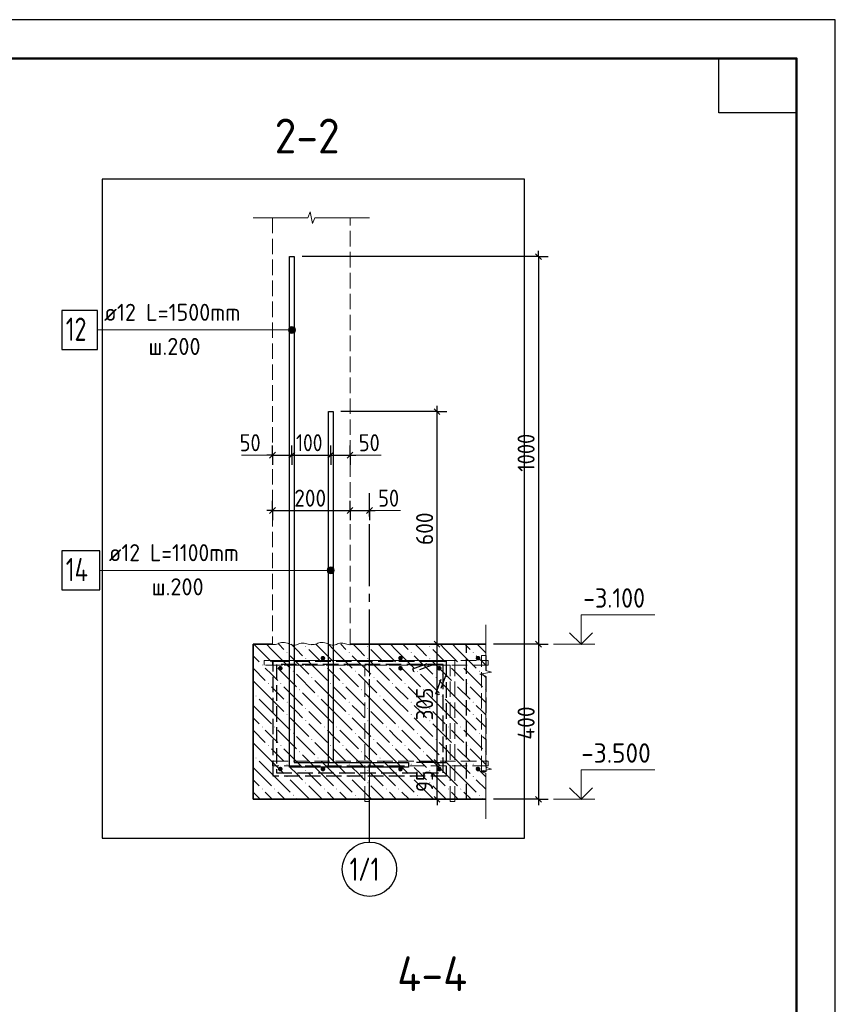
# Model space of a CAD drawing. Header units: millimetres. Extents: x 0 to 42000, y 0 to 29700.
# Tile 10 of 10: x 31483 to 42000, y 17001 to 29700. Entities that reach past the tile are written whole.
import ezdxf

# ---------------------------------------------------------------- set-up
doc = ezdxf.new("R2010")
doc.units = ezdxf.units.MM
doc.linetypes.add('______2', pattern=[270, 200, -70])
doc.linetypes.add('______5', pattern=[1100, 800, -100, 100, -100])
for name, color, linetype, lineweight in [('Standard', 7, 'Continuous', 25), ('Выпуски арматуры Г-обр.', 52, 'Continuous', 25), ('ЖБ Плита Фундамента верхний уровень', 7, 'Continuous', 35), ('ЖБ Стена верхний уровень', 7, 'Continuous', 35), ('Обрамление Г-обр.', 52, 'Continuous', 25), ('Обрамление П-обр. равн.', 52, 'Continuous', 25), ('Обрамление проемов стержнями', 52, 'Continuous', 25), ('Примечания', 7, 'Continuous', 13), ('Текст_ общее', 7, 'Continuous', 25), ('Фоновоя арматура Х1', 52, 'Continuous', 25), ('Хомут_1 фоновая арматура', 52, 'Continuous', 25)]:
    doc.layers.add(name, color=color, linetype=linetype, lineweight=lineweight)
doc.layers.add('Оси', color=7, linetype='______5', true_color=0x656565)
doc.styles.add('ISOCPEUR', font='txt')

msp = doc.modelspace()

# ---------------------------------------------------------------- hatches: boundary and pattern name
at = {"layer": 'Standard', "linetype": 'Continuous', "lineweight": 13, "transparency": 33554687}
for points in [[(34954, 25676), (34954, 25721), (34948, 25698)], [(34954, 25721), (34970, 25660), (34970, 25737)], [(34954, 25721), (34954, 25676), (34970, 25660)], [(34970, 25737), (34993, 25653), (34993, 25743)], [(34970, 25737), (34970, 25660), (34993, 25653)], [(34993, 25743), (34993, 25653), (35015, 25660)], [(34993, 25743), (35015, 25660), (35015, 25737)], [(35015, 25737), (35015, 25660), (35032, 25676)], [(35015, 25737), (35032, 25676), (35032, 25721)], [(35032, 25721), (35032, 25676), (35038, 25698)], [(35454, 22576), (35454, 22621), (35448, 22598)], [(35454, 22621), (35470, 22560), (35470, 22637)], [(35454, 22621), (35454, 22576), (35470, 22560)], [(35470, 22637), (35493, 22553), (35493, 22643)], [(35470, 22637), (35470, 22560), (35493, 22553)], [(35493, 22643), (35493, 22553), (35515, 22560)], [(35493, 22643), (35515, 22560), (35515, 22637)], [(35515, 22637), (35515, 22560), (35532, 22576)], [(35515, 22637), (35532, 22576), (35532, 22621)], [(35532, 22621), (35532, 22576), (35538, 22598)]]:
    msp.add_hatch(color=7, dxfattribs=at).paths.add_polyline_path(points)
at = {"layer": 'ЖБ Плита Фундамента верхний уровень', "linetype": 'Continuous', "lineweight": 18, "transparency": 33554687}
for points in [[(35164, 21617), (35170, 21624), (35177, 21617), (35170, 21611)], [(35964, 21617), (35970, 21624), (35977, 21617), (35970, 21611)], [(36764, 21617), (36770, 21624), (36777, 21617), (36770, 21611)], [(34924, 21537), (34930, 21544), (34937, 21537), (34930, 21531)], [(35164, 21457), (35170, 21464), (35177, 21457), (35170, 21451)], [(35724, 21537), (35730, 21544), (35737, 21537), (35730, 21531)], [(35964, 21457), (35970, 21464), (35977, 21457), (35970, 21451)], [(36524, 21537), (36530, 21544), (36537, 21537), (36530, 21531)], [(36764, 21457), (36770, 21464), (36777, 21457), (36770, 21451)], [(37324, 21537), (37330, 21544), (37337, 21537), (37330, 21531)], [(34604, 21377), (34610, 21384), (34617, 21377), (34610, 21371)], [(34764, 21377), (34770, 21384), (34777, 21377), (34770, 21371)], [(35404, 21377), (35410, 21384), (35417, 21377), (35410, 21371)], [(35564, 21377), (35570, 21384), (35577, 21377), (35570, 21371)], [(36204, 21377), (36210, 21384), (36217, 21377), (36210, 21371)], [(36364, 21377), (36370, 21384), (36377, 21377), (36370, 21371)], [(37004, 21377), (37010, 21384), (37017, 21377), (37010, 21371)], [(37164, 21377), (37170, 21384), (37177, 21377), (37170, 21371)], [(35004, 21297), (35010, 21304), (35017, 21297), (35010, 21291)], [(35244, 21217), (35250, 21224), (35257, 21217), (35250, 21211)], [(35804, 21297), (35810, 21304), (35817, 21297), (35810, 21291)], [(36044, 21217), (36050, 21224), (36057, 21217), (36050, 21211)], [(36604, 21297), (36610, 21304), (36617, 21297), (36610, 21291)], [(36844, 21217), (36850, 21224), (36857, 21217), (36850, 21211)], [(37404, 21297), (37410, 21304), (37417, 21297), (37410, 21291)], [(34684, 21137), (34690, 21144), (34697, 21137), (34690, 21131)], [(34844, 21137), (34850, 21144), (34857, 21137), (34850, 21131)], [(35484, 21137), (35490, 21144), (35497, 21137), (35490, 21131)], [(35644, 21137), (35650, 21144), (35657, 21137), (35650, 21131)], [(36284, 21137), (36290, 21144), (36297, 21137), (36290, 21131)], [(36444, 21137), (36450, 21144), (36457, 21137), (36450, 21131)], [(37084, 21137), (37090, 21144), (37097, 21137), (37090, 21131)], [(37244, 21137), (37250, 21144), (37257, 21137), (37250, 21131)], [(34524, 20977), (34530, 20984), (34537, 20977), (34530, 20971)], [(35084, 21057), (35090, 21064), (35097, 21057), (35090, 21051)], [(35324, 20977), (35330, 20984), (35337, 20977), (35330, 20971)], [(35884, 21057), (35890, 21064), (35897, 21057), (35890, 21051)], [(36124, 20977), (36130, 20984), (36137, 20977), (36130, 20971)], [(36684, 21057), (36690, 21064), (36697, 21057), (36690, 21051)], [(36924, 20977), (36930, 20984), (36937, 20977), (36930, 20971)], [(37484, 21057), (37490, 21064), (37493, 21061), (37493, 21054), (37490, 21051)], [(34924, 20897), (34930, 20904), (34937, 20897), (34930, 20891)], [(35724, 20897), (35730, 20904), (35737, 20897), (35730, 20891)], [(36524, 20897), (36530, 20904), (36537, 20897), (36530, 20891)], [(37324, 20897), (37330, 20904), (37337, 20897), (37330, 20891)], [(34924, 20737), (34930, 20744), (34937, 20737), (34930, 20731)], [(35164, 20817), (35170, 20824), (35177, 20817), (35170, 20811)], [(35724, 20737), (35730, 20744), (35737, 20737), (35730, 20731)], [(35964, 20817), (35970, 20824), (35977, 20817), (35970, 20811)], [(36524, 20737), (36530, 20744), (36537, 20737), (36530, 20731)], [(36764, 20817), (36770, 20824), (36777, 20817), (36770, 20811)], [(37324, 20737), (37330, 20744), (37337, 20737), (37330, 20731)], [(34604, 20577), (34610, 20584), (34617, 20577), (34610, 20571)], [(34764, 20577), (34770, 20584), (34777, 20577), (34770, 20571)], [(35164, 20657), (35170, 20664), (35177, 20657), (35170, 20651)], [(35404, 20577), (35410, 20584), (35417, 20577), (35410, 20571)], [(35564, 20577), (35570, 20584), (35577, 20577), (35570, 20571)], [(35964, 20657), (35970, 20664), (35977, 20657), (35970, 20651)], [(36204, 20577), (36210, 20584), (36217, 20577), (36210, 20571)], [(36364, 20577), (36370, 20584), (36377, 20577), (36370, 20571)], [(36764, 20657), (36770, 20664), (36777, 20657), (36770, 20651)], [(37004, 20577), (37010, 20584), (37017, 20577), (37010, 20571)], [(37164, 20577), (37170, 20584), (37177, 20577), (37170, 20571)], [(35004, 20497), (35010, 20504), (35017, 20497), (35010, 20491)], [(35804, 20497), (35810, 20504), (35817, 20497), (35810, 20491)], [(36604, 20497), (36610, 20504), (36617, 20497), (36610, 20491)], [(37404, 20497), (37410, 20504), (37417, 20497), (37410, 20491)], [(34684, 20337), (34690, 20344), (34697, 20337), (34690, 20331)], [(34844, 20337), (34850, 20344), (34857, 20337), (34850, 20331)], [(35244, 20417), (35250, 20424), (35257, 20417), (35250, 20411)], [(35484, 20337), (35490, 20344), (35497, 20337), (35490, 20331)], [(35644, 20337), (35650, 20344), (35657, 20337), (35650, 20331)], [(36044, 20417), (36050, 20424), (36057, 20417), (36050, 20411)], [(36284, 20337), (36290, 20344), (36297, 20337), (36290, 20331)], [(36444, 20337), (36450, 20344), (36457, 20337), (36450, 20331)], [(36844, 20417), (36850, 20424), (36857, 20417), (36850, 20411)], [(37084, 20337), (37090, 20344), (37097, 20337), (37090, 20331)], [(37244, 20337), (37250, 20344), (37257, 20337), (37250, 20331)], [(35084, 20257), (35090, 20264), (35097, 20257), (35090, 20251)], [(35884, 20257), (35890, 20264), (35897, 20257), (35890, 20251)], [(36684, 20257), (36690, 20264), (36697, 20257), (36690, 20251)], [(37484, 20257), (37490, 20264), (37493, 20261), (37493, 20254), (37490, 20251)], [(34524, 20177), (34530, 20184), (34537, 20177), (34530, 20171)], [(34924, 20097), (34930, 20104), (34937, 20097), (34930, 20091)], [(35324, 20177), (35330, 20184), (35337, 20177), (35330, 20171)], [(35724, 20097), (35730, 20104), (35737, 20097), (35730, 20091)], [(36124, 20177), (36130, 20184), (36137, 20177), (36130, 20171)], [(36524, 20097), (36530, 20104), (36537, 20097), (36530, 20091)], [(36924, 20177), (36930, 20184), (36937, 20177), (36930, 20171)], [(37324, 20097), (37330, 20104), (37337, 20097), (37330, 20091)], [(34924, 19937), (34930, 19944), (34937, 19937), (34930, 19931)], [(35164, 20017), (35170, 20024), (35177, 20017), (35170, 20011)], [(35724, 19937), (35730, 19944), (35737, 19937), (35730, 19931)], [(35964, 20017), (35970, 20024), (35977, 20017), (35970, 20011)], [(36524, 19937), (36530, 19944), (36537, 19937), (36530, 19931)], [(36764, 20017), (36770, 20024), (36777, 20017), (36770, 20011)], [(37324, 19937), (37330, 19944), (37337, 19937), (37330, 19931)], [(35164, 19857), (35170, 19864), (35177, 19857), (35170, 19851)], [(35964, 19857), (35970, 19864), (35977, 19857), (35970, 19851)], [(36764, 19857), (36770, 19864), (36777, 19857), (36770, 19851)], [(34604, 19777), (34610, 19784), (34617, 19777), (34610, 19771)], [(34764, 19777), (34770, 19784), (34777, 19777), (34770, 19771)], [(35004, 19697), (35010, 19704), (35017, 19697), (35010, 19691)], [(35404, 19777), (35410, 19784), (35417, 19777), (35410, 19771)], [(35564, 19777), (35570, 19784), (35577, 19777), (35570, 19771)], [(35804, 19697), (35810, 19704), (35817, 19697), (35810, 19691)], [(36204, 19777), (36210, 19784), (36217, 19777), (36210, 19771)], [(36364, 19777), (36370, 19784), (36377, 19777), (36370, 19771)], [(36604, 19697), (36610, 19704), (36617, 19697), (36610, 19691)], [(37004, 19777), (37010, 19784), (37017, 19777), (37010, 19771)], [(37164, 19777), (37170, 19784), (37177, 19777), (37170, 19771)], [(37404, 19697), (37410, 19704), (37417, 19697), (37410, 19691)]]:
    msp.add_hatch(color=7, dxfattribs=at).paths.add_polyline_path(points, flags=16)
at = {"layer": 'Обрамление проемов стержнями', "linetype": 'Continuous', "lineweight": 13, "transparency": 33554687}
for points in [[(36423, 21335), (36421, 21346), (36414, 21356), (36404, 21363), (36393, 21365), (36381, 21363), (36372, 21356), (36365, 21346), (36363, 21335), (36365, 21324), (36372, 21314), (36381, 21307), (36393, 21305), (36404, 21307), (36414, 21314), (36421, 21324)], [(36923, 21335), (36921, 21346), (36914, 21356), (36904, 21363), (36893, 21365), (36881, 21363), (36872, 21356), (36865, 21346), (36863, 21335), (36865, 21324), (36872, 21314), (36881, 21307), (36893, 21305), (36904, 21307), (36914, 21314), (36921, 21324)], [(36423, 20035), (36421, 20046), (36414, 20056), (36404, 20063), (36393, 20065), (36381, 20063), (36372, 20056), (36365, 20046), (36363, 20035), (36365, 20024), (36372, 20014), (36381, 20007), (36393, 20005), (36404, 20007), (36414, 20014), (36421, 20024)], [(36923, 20035), (36921, 20046), (36914, 20056), (36904, 20063), (36893, 20065), (36881, 20063), (36872, 20056), (36865, 20046), (36863, 20035), (36865, 20024), (36872, 20014), (36881, 20007), (36893, 20005), (36904, 20007), (36914, 20014), (36921, 20024)]]:
    msp.add_hatch(color=7, dxfattribs=at).paths.add_polyline_path(points)
at = {"layer": 'Фоновоя арматура Х1', "linetype": 'Continuous', "lineweight": 13, "transparency": 33554687}
for points in [[(35423, 21465), (35421, 21476), (35414, 21486), (35404, 21493), (35393, 21495), (35381, 21493), (35372, 21486), (35365, 21476), (35363, 21465), (35365, 21454), (35372, 21444), (35381, 21437), (35393, 21435), (35404, 21437), (35414, 21444), (35421, 21454)], [(36423, 21465), (36421, 21476), (36414, 21486), (36404, 21493), (36393, 21495), (36381, 21493), (36372, 21486), (36365, 21476), (36363, 21465), (36365, 21454), (36372, 21444), (36381, 21437), (36393, 21435), (36404, 21437), (36414, 21444), (36421, 21454)], [(37423, 21465), (37421, 21476), (37414, 21486), (37404, 21493), (37393, 21495), (37381, 21493), (37372, 21486), (37365, 21476), (37363, 21465), (37365, 21454), (37372, 21444), (37381, 21437), (37393, 21435), (37404, 21437), (37414, 21444), (37421, 21454)], [(34873, 21335), (34871, 21346), (34864, 21356), (34854, 21363), (34843, 21365), (34831, 21363), (34822, 21356), (34815, 21346), (34813, 21335), (34815, 21324), (34822, 21314), (34831, 21307), (34843, 21305), (34854, 21307), (34864, 21314), (34871, 21324)], [(34873, 20035), (34871, 20046), (34864, 20056), (34854, 20063), (34843, 20065), (34831, 20063), (34822, 20056), (34815, 20046), (34813, 20035), (34815, 20024), (34822, 20014), (34831, 20007), (34843, 20005), (34854, 20007), (34864, 20014), (34871, 20024)], [(35423, 20035), (35421, 20046), (35414, 20056), (35404, 20063), (35393, 20065), (35381, 20063), (35372, 20056), (35365, 20046), (35363, 20035), (35365, 20024), (35372, 20014), (35381, 20007), (35393, 20005), (35404, 20007), (35414, 20014), (35421, 20024)], [(36423, 20035), (36421, 20046), (36414, 20056), (36404, 20063), (36393, 20065), (36381, 20063), (36372, 20056), (36365, 20046), (36363, 20035), (36365, 20024), (36372, 20014), (36381, 20007), (36393, 20005), (36404, 20007), (36414, 20014), (36421, 20024)], [(37423, 20035), (37421, 20046), (37414, 20056), (37404, 20063), (37393, 20065), (37381, 20063), (37372, 20056), (37365, 20046), (37363, 20035), (37365, 20024), (37372, 20014), (37381, 20007), (37393, 20005), (37404, 20007), (37414, 20014), (37421, 20024)]]:
    msp.add_hatch(color=7, dxfattribs=at).paths.add_polyline_path(points)

# ---------------------------------------------------------------- linework, layer by layer
at = {"layer": 'Standard', "color": 7, "linetype": 'Continuous', "lineweight": 35, "transparency": 33554687}
for p, q in [((41500, 27600), (41500, 20500)), ((41500, 27200), (41500, 20100))]:
    msp.add_line(p, q, dxfattribs=at)
at = {"layer": 'Standard', "color": 7, "linetype": 'Continuous', "lineweight": 13, "transparency": 33554687}
for p, q in [((35198, 27145), (35228, 27220)), ((35228, 27220), (35258, 27070)), ((34493, 27145), (35198, 27145)), ((35258, 27070), (35288, 27145)), ((35288, 27145), (35993, 27145)), ((35993, 27145), (35993, 27145)), ((34948, 25698), (34948, 25698)), ((34993, 25743), (34993, 25743)), ((34993, 25653), (34993, 25653)), ((35038, 25698), (35038, 25698)), ((34343, 24084), (34743, 24084)), ((35743, 24084), (36143, 24084)), ((35993, 23369), (36393, 23369)), ((35493, 22643), (35493, 22643)), ((35448, 22598), (35448, 22598)), ((35493, 22553), (35493, 22553)), ((35538, 22598), (35538, 22598)), ((37493, 21895), (37493, 21307)), ((38367, 21645), (38897, 21645)), ((37568, 21283), (37418, 21258)), ((37418, 21258), (37493, 21233)), ((37493, 21307), (37568, 21283)), ((37493, 21233), (37493, 20645)), ((37493, 20645), (37493, 20058)), ((37568, 20033), (37418, 20007)), ((37418, 20007), (37493, 19983)), ((37493, 20058), (37568, 20033)), ((37493, 19983), (37493, 19395)), ((38367, 19645), (38897, 19645)), ((37493, 19395), (37493, 19395))]:
    msp.add_line(p, q, dxfattribs=at)
at = {"layer": 'Standard', "color": 7, "linetype": 'Continuous', "lineweight": 50, "transparency": 33554687}
msp.add_line((41500, 27100), (41500, 23200), dxfattribs=at)
at = {"layer": 'Standard', "color": 7, "linetype": 'Continuous', "lineweight": 25, "transparency": 33554687}
for p, q in [((38135, 26682), (38210, 26608)), ((36902, 24608), (36827, 24683)), ((34705, 24046), (34780, 24121)), ((34955, 24046), (35030, 24121)), ((35455, 24046), (35530, 24121)), ((35705, 24046), (35780, 24121)), ((34705, 23332), (34780, 23407)), ((35705, 23332), (35780, 23407)), ((35955, 23332), (36030, 23407)), ((36902, 21607), (36827, 21683)), ((38135, 21683), (38210, 21607)), ((36902, 20083), (36827, 20158)), ((36902, 19607), (36827, 19683)), ((38135, 19683), (38210, 19607))]:
    msp.add_line(p, q, dxfattribs=at)
at = {"layer": 'Standard', "color": 7, "linetype": 'Continuous', "lineweight": -3, "transparency": 33554687}
for p, q in [((38173, 26645), (38173, 26720)), ((36864, 24645), (36864, 24720)), ((36864, 21645), (36864, 24645)), ((34743, 24084), (34668, 24084)), ((34743, 24084), (34993, 24084)), ((34993, 24084), (35493, 24084)), ((35493, 24084), (35743, 24084)), ((35743, 24084), (35818, 24084)), ((34743, 23369), (34668, 23369)), ((34743, 23369), (35743, 23369)), ((35743, 23369), (35993, 23369)), ((35993, 23369), (36068, 23369)), ((36864, 20120), (36864, 21645)), ((38173, 21645), (38173, 19645)), ((36864, 19645), (36864, 19570)), ((38173, 19645), (38173, 19570))]:
    msp.add_line(p, q, dxfattribs=at)
at = {"layer": 'Standard', "color": 251, "linetype": 'Continuous', "lineweight": -3, "true_color": 0x656565, "transparency": 33554687}
for p, q in [((38173, 26645), (35123, 26645)), ((38173, 26645), (38048, 26645)), ((38173, 26645), (38298, 26645)), ((36864, 24645), (35623, 24645)), ((36864, 24645), (36739, 24645)), ((36864, 24645), (36989, 24645)), ((34743, 24084), (34743, 24209)), ((34993, 24084), (34993, 24209)), ((35493, 24084), (35493, 24209)), ((35743, 24084), (35743, 24209)), ((34743, 24084), (34743, 23959)), ((34743, 24084), (34743, 24084)), ((34993, 24084), (34993, 23959)), ((34993, 24084), (34993, 24011)), ((35493, 24084), (35493, 23959)), ((35493, 24084), (35493, 24011)), ((35743, 24084), (35743, 23959)), ((35743, 24084), (35743, 24084)), ((34743, 23369), (34743, 23494)), ((35743, 23369), (35743, 23494)), ((35993, 23369), (35993, 23494)), ((34743, 23369), (34743, 23244)), ((35743, 23369), (35743, 23244)), ((35993, 23369), (35993, 23244)), ((36864, 21645), (36739, 21645)), ((36864, 21645), (36989, 21645)), ((38173, 21645), (38048, 21645)), ((38173, 21645), (38298, 21645)), ((36864, 20120), (36739, 20120)), ((36864, 20120), (36989, 20120)), ((36864, 19645), (36739, 19645)), ((36864, 19645), (36989, 19645)), ((36864, 19645), (37143, 19645)), ((38173, 19645), (37593, 19645)), ((38173, 19645), (38048, 19645)), ((38173, 19645), (38298, 19645))]:
    msp.add_line(p, q, dxfattribs=at)
at = {"layer": 'Standard', "color": 7, "linetype": 'Continuous', "lineweight": 18, "transparency": 33554687}
msp.add_line((35743, 21641), (35743, 21641), dxfattribs=at)
at = {"layer": 'Standard', "color": 7, "linetype": 'Continuous', "lineweight": 25, "transparency": 33554687}
for points in [[(0, 0), (42000, 0), (42000, 29700), (0, 29700), (0, 0)], [(41500, 29200), (41500, 28500), (40500, 28500), (40500, 29200), (41500, 29200)]]:
    msp.add_lwpolyline(points, close=True, dxfattribs=at)
at = {"layer": 'Standard', "color": 7, "linetype": 'Continuous', "lineweight": 50, "transparency": 33554687}
msp.add_lwpolyline([(2000, 29200), (41500, 29200), (41500, 500), (2000, 500), (2000, 29200)], close=True, dxfattribs=at)
at = {"layer": 'Standard', "color": 7, "linetype": 'Continuous', "lineweight": 13, "transparency": 33554687}
for points in [[(41500, 29200), (21000, 29200), (21000, 6000), (41500, 6000), (41500, 29200)], [(32487, 25698), (34605, 25698), (34993, 25698)], [(32517, 22598), (35105, 22598), (35493, 22598)], [(38723, 21645), (38723, 22025), (39673, 22025)], [(38723, 19645), (38723, 20025), (39673, 20025)]]:
    msp.add_lwpolyline(points, dxfattribs=at)
at = {"layer": 'Standard', "color": 254, "linetype": 'Continuous', "lineweight": 25, "true_color": 0xc4c4ff, "transparency": 33554687}
msp.add_lwpolyline([(32544, 19145), (37993, 19145), (37993, 27645), (32544, 27645), (32544, 19145)], dxfattribs=at)
at = {"layer": 'Standard', "color": 7, "linetype": 'Continuous', "lineweight": -3, "transparency": 33554687}
for points in [[(38173, 26645), (38173, 23823), (38173, 23823), (38173, 21645)], [(36864, 19645), (36864, 19709), (36864, 19709), (36864, 20120)]]:
    msp.add_lwpolyline(points, dxfattribs=at)
at = {"layer": 'Standard', "color": 7, "linetype": 'Continuous', "lineweight": 35, "transparency": 33554687}
for points in [[(38574, 21793), (38723, 21645), (38871, 21793)], [(38574, 19793), (38723, 19645), (38871, 19793)]]:
    msp.add_lwpolyline(points, dxfattribs=at)
at = {"layer": 'Standard', "color": 7, "linetype": 'Continuous', "lineweight": 18, "transparency": 33554687}
for points in [[(34743, 21641), (34761, 21641), (34781, 21642), (34799, 21645), (34814, 21651), (34826, 21657), (34841, 21663), (34859, 21666), (34879, 21668), (34898, 21666), (34916, 21662), (34934, 21658), (34949, 21653), (34963, 21647), (34977, 21641), (34994, 21637), (35013, 21634), (35033, 21635), (35052, 21637), (35067, 21643), (35080, 21649), (35094, 21655), (35111, 21659), (35131, 21660), (35150, 21658), (35168, 21654), (35185, 21649), (35202, 21645), (35219, 21641), (35239, 21639), (35243, 21639)], [(35243, 21641), (35261, 21641), (35281, 21642), (35299, 21645), (35314, 21651), (35326, 21657), (35341, 21663), (35359, 21666), (35379, 21668), (35398, 21666), (35416, 21662), (35434, 21658), (35449, 21653), (35463, 21647), (35477, 21641), (35494, 21637), (35513, 21634), (35533, 21635), (35552, 21637), (35567, 21643), (35580, 21649), (35594, 21655), (35611, 21659), (35631, 21660), (35650, 21658), (35668, 21654), (35685, 21649), (35702, 21645), (35719, 21641), (35739, 21639), (35743, 21639)]]:
    msp.add_lwpolyline(points, dxfattribs=at)
at = {"layer": 'Standard', "color": 251, "linetype": 'Continuous', "lineweight": -3, "true_color": 0x656565, "transparency": 33554687}
for points in [[(36864, 21645), (36847, 21645), (36847, 21645), (36598, 21645)], [(38173, 21645), (38156, 21645), (38156, 21645), (37593, 21645)], [(36864, 20120), (36847, 20120), (36847, 20120), (36847, 20120), (36847, 20120), (36598, 20120)]]:
    msp.add_lwpolyline(points, dxfattribs=at)
at = {"layer": 'Standard', "color": 7, "linetype": 'Continuous', "lineweight": 13, "transparency": 33554687}
for centre in [(34993, 25698), (35493, 22598)]:
    msp.add_circle(centre, 45, dxfattribs=at)
at = {"layer": 'Выпуски арматуры Г-обр.', "color": 251, "linetype": 'Continuous', "lineweight": 25, "true_color": 0x494949, "transparency": 33554687}
for points in [[(35998, 20060), (34963, 20060), (34963, 26645), (35023, 26645), (35023, 20120), (35998, 20120), (35998, 20060)], [(35998, 20060), (34963, 20060), (34963, 26645), (35023, 26645), (35023, 20120), (35998, 20120), (35998, 20060)], [(36498, 20060), (35463, 20060), (35463, 24645), (35523, 24645), (35523, 20120), (36498, 20120), (36498, 20060)], [(36498, 20060), (35463, 20060), (35463, 24645), (35523, 24645), (35523, 20120), (36498, 20120), (36498, 20060)]]:
    msp.add_lwpolyline(points, dxfattribs=at)
at = {"layer": 'Выпуски арматуры Г-обр.', "color": 7, "linetype": 'Continuous', "lineweight": 25, "transparency": 33554687}
for points in [[(32027, 25448), (32487, 25448), (32487, 25948), (32027, 25948), (32027, 25448)], [(32027, 22348), (32517, 22348), (32517, 22848), (32027, 22848), (32027, 22348)]]:
    msp.add_lwpolyline(points, dxfattribs=at)
at = {"layer": 'ЖБ Плита Фундамента верхний уровень', "color": 7, "linetype": 'Continuous', "lineweight": 35, "transparency": 33554687}
for p, q in [((34493, 21645), (34493, 19645)), ((34743, 21645), (34493, 21645)), ((37493, 21645), (35743, 21645)), ((34493, 19645), (37493, 19645))]:
    msp.add_line(p, q, dxfattribs=at)
at = {"layer": 'ЖБ Плита Фундамента верхний уровень', "color": 252, "linetype": 'Continuous', "lineweight": 18, "true_color": 0x8f8f8f, "transparency": 33554687}
for p, q in [((34570, 21577), (34503, 21645)), ((34663, 21645), (34730, 21577)), ((34823, 21645), (34890, 21577)), ((35050, 21577), (34983, 21645)), ((35370, 21577), (35303, 21645)), ((35463, 21645), (35530, 21577)), ((35623, 21645), (35690, 21577)), ((35850, 21577), (35783, 21645)), ((36170, 21577), (36103, 21645)), ((36263, 21645), (36330, 21577)), ((36423, 21645), (36490, 21577)), ((36650, 21577), (36583, 21645)), ((36970, 21577), (36903, 21645)), ((37063, 21645), (37130, 21577)), ((37223, 21645), (37290, 21577)), ((37450, 21577), (37383, 21645)), ((34493, 21495), (34570, 21417)), ((34570, 21577), (34730, 21417)), ((34730, 21577), (34970, 21337)), ((34970, 21497), (35210, 21257)), ((35130, 21497), (35050, 21577)), ((35210, 21577), (35370, 21417)), ((35370, 21577), (35530, 21417)), ((35530, 21577), (35770, 21337)), ((35770, 21497), (36010, 21257)), ((35930, 21497), (35850, 21577)), ((36010, 21577), (36170, 21417)), ((36170, 21577), (36330, 21417)), ((36330, 21577), (36570, 21337)), ((36570, 21497), (36810, 21257)), ((36730, 21497), (36650, 21577)), ((36810, 21577), (36970, 21417)), ((36970, 21577), (37130, 21417)), ((37130, 21577), (37370, 21337)), ((37370, 21497), (37493, 21375)), ((37493, 21535), (37450, 21577)), ((34493, 21335), (34650, 21177)), ((34730, 21257), (34650, 21337)), ((34810, 21337), (35050, 21097)), ((35210, 21417), (35450, 21177)), ((35530, 21257), (35450, 21337)), ((35610, 21337), (35850, 21097)), ((36010, 21417), (36250, 21177)), ((36330, 21257), (36250, 21337)), ((36410, 21337), (36650, 21097)), ((36810, 21417), (37050, 21177)), ((37130, 21257), (37050, 21337)), ((37210, 21337), (37450, 21097)), ((34810, 21177), (34730, 21257)), ((35050, 21257), (35290, 21017)), ((35610, 21177), (35530, 21257)), ((35850, 21257), (36090, 21017)), ((36410, 21177), (36330, 21257)), ((36650, 21257), (36890, 21017)), ((37210, 21177), (37130, 21257)), ((37450, 21257), (37493, 21215)), ((34730, 20937), (34493, 21175)), ((34730, 21097), (34890, 20937)), ((34890, 21097), (35130, 20857)), ((35530, 20937), (35290, 21177)), ((35530, 21097), (35690, 20937)), ((35690, 21097), (35930, 20857)), ((36330, 20937), (36090, 21177)), ((36330, 21097), (36490, 20937)), ((36490, 21097), (36730, 20857)), ((37130, 20937), (36890, 21177)), ((37130, 21097), (37290, 20937)), ((37290, 21097), (37493, 20895)), ((35370, 20777), (35130, 21017)), ((36170, 20777), (35930, 21017)), ((36970, 20777), (36730, 21017)), ((34570, 20777), (34493, 20855)), ((34570, 20937), (34730, 20777)), ((34730, 20937), (34890, 20777)), ((35050, 20777), (34970, 20857)), ((35370, 20937), (35530, 20777)), ((35530, 20937), (35690, 20777)), ((35850, 20777), (35770, 20857)), ((36170, 20937), (36330, 20777)), ((36330, 20937), (36490, 20777)), ((36650, 20777), (36570, 20857)), ((36970, 20937), (37130, 20777)), ((37130, 20937), (37290, 20777)), ((37450, 20777), (37370, 20857)), ((34570, 20777), (34730, 20617)), ((34730, 20777), (34970, 20537)), ((35130, 20697), (35050, 20777)), ((35210, 20777), (35370, 20617)), ((35370, 20777), (35530, 20617)), ((35530, 20777), (35770, 20537)), ((35930, 20697), (35850, 20777)), ((36010, 20777), (36170, 20617)), ((36170, 20777), (36330, 20617)), ((36330, 20777), (36570, 20537)), ((36730, 20697), (36650, 20777)), ((36810, 20777), (36970, 20617)), ((36970, 20777), (37130, 20617)), ((37130, 20777), (37370, 20537)), ((37493, 20735), (37450, 20777)), ((34493, 20695), (34570, 20617)), ((34970, 20697), (35210, 20457)), ((35210, 20617), (35450, 20377)), ((35770, 20697), (36010, 20457)), ((36010, 20617), (36250, 20377)), ((36570, 20697), (36810, 20457)), ((36810, 20617), (37050, 20377)), ((37370, 20697), (37493, 20575)), ((34493, 20535), (34650, 20377)), ((34730, 20457), (34650, 20537)), ((34810, 20377), (34730, 20457)), ((34810, 20537), (35050, 20297)), ((35050, 20457), (35290, 20217)), ((35530, 20457), (35450, 20537)), ((35610, 20377), (35530, 20457)), ((35610, 20537), (35850, 20297)), ((35850, 20457), (36090, 20217)), ((36330, 20457), (36250, 20537)), ((36410, 20377), (36330, 20457)), ((36410, 20537), (36650, 20297)), ((36650, 20457), (36890, 20217)), ((37130, 20457), (37050, 20537)), ((37210, 20377), (37130, 20457)), ((37210, 20537), (37450, 20297)), ((37450, 20457), (37493, 20415)), ((34730, 20137), (34493, 20375)), ((35530, 20137), (35290, 20377)), ((36330, 20137), (36090, 20377)), ((37130, 20137), (36890, 20377)), ((34730, 20297), (34890, 20137)), ((34890, 20297), (35130, 20057)), ((35370, 19977), (35130, 20217)), ((35530, 20297), (35690, 20137)), ((35690, 20297), (35930, 20057)), ((36170, 19977), (35930, 20217)), ((36330, 20297), (36490, 20137)), ((36490, 20297), (36730, 20057)), ((36970, 19977), (36730, 20217)), ((37130, 20297), (37290, 20137)), ((37290, 20297), (37493, 20095)), ((34570, 20137), (34730, 19977)), ((34730, 20137), (34890, 19977)), ((35370, 20137), (35530, 19977)), ((35530, 20137), (35690, 19977)), ((36170, 20137), (36330, 19977)), ((36330, 20137), (36490, 19977)), ((36970, 20137), (37130, 19977)), ((37130, 20137), (37290, 19977)), ((34570, 19977), (34493, 20055)), ((34570, 19977), (34730, 19817)), ((34730, 19977), (34970, 19737)), ((35050, 19977), (34970, 20057)), ((35130, 19897), (35050, 19977)), ((35210, 19977), (35370, 19817)), ((35370, 19977), (35530, 19817)), ((35530, 19977), (35770, 19737)), ((35850, 19977), (35770, 20057)), ((35930, 19897), (35850, 19977)), ((36010, 19977), (36170, 19817)), ((36170, 19977), (36330, 19817)), ((36330, 19977), (36570, 19737)), ((36650, 19977), (36570, 20057)), ((36730, 19897), (36650, 19977)), ((36810, 19977), (36970, 19817)), ((36970, 19977), (37130, 19817)), ((37130, 19977), (37370, 19737)), ((37450, 19977), (37370, 20057)), ((37493, 19935), (37450, 19977)), ((34493, 19895), (34570, 19817)), ((34970, 19897), (35210, 19657)), ((35210, 19817), (35383, 19645)), ((35770, 19897), (36010, 19657)), ((36010, 19817), (36183, 19645)), ((36570, 19897), (36810, 19657)), ((36810, 19817), (36983, 19645)), ((37370, 19897), (37493, 19775)), ((34493, 19735), (34583, 19645)), ((34730, 19657), (34650, 19737)), ((34810, 19737), (34903, 19645)), ((35530, 19657), (35450, 19737)), ((35610, 19737), (35703, 19645)), ((36330, 19657), (36250, 19737)), ((36410, 19737), (36503, 19645)), ((37130, 19657), (37050, 19737)), ((37210, 19737), (37303, 19645)), ((34743, 19645), (34730, 19657)), ((35050, 19657), (35063, 19645)), ((35543, 19645), (35530, 19657)), ((35850, 19657), (35863, 19645)), ((36343, 19645), (36330, 19657)), ((36650, 19657), (36663, 19645)), ((37143, 19645), (37130, 19657)), ((37450, 19657), (37463, 19645))]:
    msp.add_line(p, q, dxfattribs=at)
at = {"layer": 'ЖБ Стена верхний уровень', "color": 253, "linetype": '______2', "lineweight": 18, "true_color": 0xa0a0a0, "transparency": 33554687}
for p, q in [((34743, 27145), (34743, 21645)), ((35743, 21645), (35743, 27145))]:
    msp.add_line(p, q, dxfattribs=at)
at = {"layer": 'Обрамление Г-обр.', "color": 253, "linetype": '______2', "lineweight": 13, "true_color": 0xa0a0a0, "transparency": 33554687}
for points in [[(34633, 21435), (37093, 21435), (37093, 19615), (37033, 19615), (37033, 21375), (34633, 21375), (34633, 21435)], [(34633, 21435), (37093, 21435), (37093, 19615), (37033, 19615), (37033, 21375), (34633, 21375), (34633, 21435)], [(35933, 19615), (35933, 21375), (34633, 21375), (34633, 21435), (35993, 21435), (35993, 19615), (35933, 19615)], [(35933, 19615), (35933, 21375), (34633, 21375), (34633, 21435), (35993, 21435), (35993, 19615), (35933, 19615)]]:
    msp.add_lwpolyline(points, dxfattribs=at)
at = {"layer": 'Обрамление П-обр. равн.', "color": 253, "linetype": '______2', "lineweight": 13, "true_color": 0xa0a0a0, "transparency": 33554687}
msp.add_lwpolyline([(37498, 21500), (37498, 20005), (37438, 20005), (37438, 21500), (37498, 21500)], dxfattribs=at)
at = {"layer": 'Обрамление проемов стержнями', "color": 253, "linetype": '______2', "lineweight": 13, "true_color": 0xa0a0a0, "transparency": 33554687}
for points in [[(37523, 21375), (34743, 21375), (34743, 21435), (37523, 21435), (37523, 21375)], [(37523, 20075), (34743, 20075), (34743, 20135), (37523, 20135), (37523, 20075)]]:
    msp.add_lwpolyline(points, dxfattribs=at)
at = {"layer": 'Оси', "color": 8, "linetype": '______5', "lineweight": -3, "transparency": 33554687}
msp.add_line((35993, 19093), (35993, 23595), dxfattribs=at)
at = {"layer": 'Оси', "color": 251, "linetype": 'Continuous', "lineweight": -3, "true_color": 0x494949, "transparency": 33554687}
msp.add_circle((35993, 18743), 350, dxfattribs=at)
at = {"layer": 'Примечания', "color": 253, "linetype": '______2', "lineweight": -3, "true_color": 0xababab, "transparency": 33554687}
msp.add_line((37243, 19645), (37243, 21645), dxfattribs=at)
at = {"layer": 'Хомут_1 фоновая арматура', "color": 253, "linetype": '______2', "lineweight": -3, "true_color": 0xa0a0a0, "transparency": 33554687}
msp.add_lwpolyline([(36848, 21006), (36943, 21267), (36943, 21385), (34793, 21385), (34793, 19985), (36943, 19985), (36943, 21385), (36825, 21385), (36564, 21290), (36551, 21328), (36818, 21425), (36983, 21425), (36983, 19945), (34753, 19945), (34753, 21425), (36983, 21425), (36983, 21260), (36886, 20993), (36848, 21006)], dxfattribs=at)
msp.add_lwpolyline([(36848, 21006), (36943, 21267), (36943, 21385), (34793, 21385), (34793, 19985), (36943, 19985), (36943, 21385), (36825, 21385), (36564, 21290), (36551, 21328), (36818, 21425), (36983, 21425), (36983, 19945), (34753, 19945), (34753, 21425), (36983, 21425), (36983, 21260), (36886, 20993), (36848, 21006)], dxfattribs=at)
msp.add_lwpolyline([(36848, 21006), (36943, 21267), (36943, 21385), (34793, 21385), (34793, 19985), (36943, 19985), (36943, 21385), (36825, 21385), (36564, 21290), (36551, 21328), (36818, 21425), (36983, 21425), (36983, 19945), (34753, 19945), (34753, 21425), (36983, 21425), (36983, 21260), (36886, 20993), (36848, 21006)], dxfattribs=at)
msp.add_lwpolyline([(36848, 21006), (36943, 21267), (36943, 21385), (34793, 21385), (34793, 19985), (36943, 19985), (36943, 21385), (36825, 21385), (36564, 21290), (36551, 21328), (36818, 21425), (36983, 21425), (36983, 19945), (34753, 19945), (34753, 21425), (36983, 21425), (36983, 21260), (36886, 20993), (36848, 21006)], dxfattribs=at)

# ---------------------------------------------------------------- texts
at = {"layer": 'Standard', "color": 7, "linetype": 'Continuous', "lineweight": 25, "transparency": 33554687, "char_height": 220, "attachment_point": 7, "rotation": 90, "style": 'ISOCPEUR'}
for s, insert, width in [('\\W0.87;1000', (38123, 23870), 666.9), ('\\W0.91;600', (36814, 22925), 561.98), ('\\W0.91;305', (36814, 20662), 561.99), ('\\W0.92;400', (38123, 20414), 584.44), ('\\W0.87;95', (36814, 19740), 403.92)]:
    msp.add_mtext(s, dxfattribs=dict(at, insert=insert, width=width))
at = {"layer": 'Standard', "color": 7, "linetype": 'Continuous', "lineweight": 25, "transparency": 33554687, "attachment_point": 7, "style": 'ISOCPEUR'}
for s, insert, char_height, width in [('\\W0.87;50', (34319, 24134), 220, 403.94), ('\\W0.83;100', (35045, 24134), 220, 508.57), ('\\W0.87;50', (35855, 24134), 220, 403.93), ('\\W0.91;200', (35023, 23419), 220, 561.98), ('\\W0.87;50', (36105, 23419), 220, 403.93), ('\\W0.90;-3.100', (38748, 22117), 250, 1011.77), ('\\W0.95;-3.500', (38723, 20117), 250, 1067.87)]:
    msp.add_mtext(s, dxfattribs=dict(at, insert=insert, char_height=char_height, width=width))
at = {"layer": 'Выпуски арматуры Г-обр.', "color": 7, "linetype": 'Continuous', "lineweight": 13, "transparency": 33554687, "attachment_point": 7, "style": 'ISOCPEUR'}
for s, insert, char_height, width in [('\\W0.94;ø12 L=1500mm ', (32571, 25816), 220, 2104.38), ('\\W0.75;12', (32077, 25558), 300, 472.29), ('\\W0.95;ш.200 ', (33143, 25376), 220, 962.14), ('\\W0.92;ø12 L=1100mm ', (32633, 22716), 220, 2058.25), ('\\W0.76;14', (32077, 22458), 300, 504.57), ('\\W0.95;ш.200 ', (33183, 22276), 220, 962.14)]:
    msp.add_mtext(s, dxfattribs=dict(at, insert=insert, char_height=char_height, width=width))
at = {"layer": 'Оси', "color": 251, "linetype": 'Continuous', "lineweight": 25, "true_color": 0x494949, "transparency": 33554687, "insert": (35738, 18593), "char_height": 300, "width": 620.67, "attachment_point": 7, "style": 'ISOCPEUR'}
msp.add_mtext('\\W0.74;1/1', dxfattribs=at)
at = {"layer": 'Текст_ общее', "color": 7, "linetype": 'Continuous', "lineweight": 50, "transparency": 33554687, "char_height": 450, "attachment_point": 7, "style": 'ISOCPEUR'}
for s, insert, width in [('\\W0.91;2-2', (34770, 27975), 1149.51), ('\\W0.92;4-4', (36350, 17170), 1241.3)]:
    msp.add_mtext(s, dxfattribs=dict(at, insert=insert, width=width))

doc.saveas('drawing.dxf')
